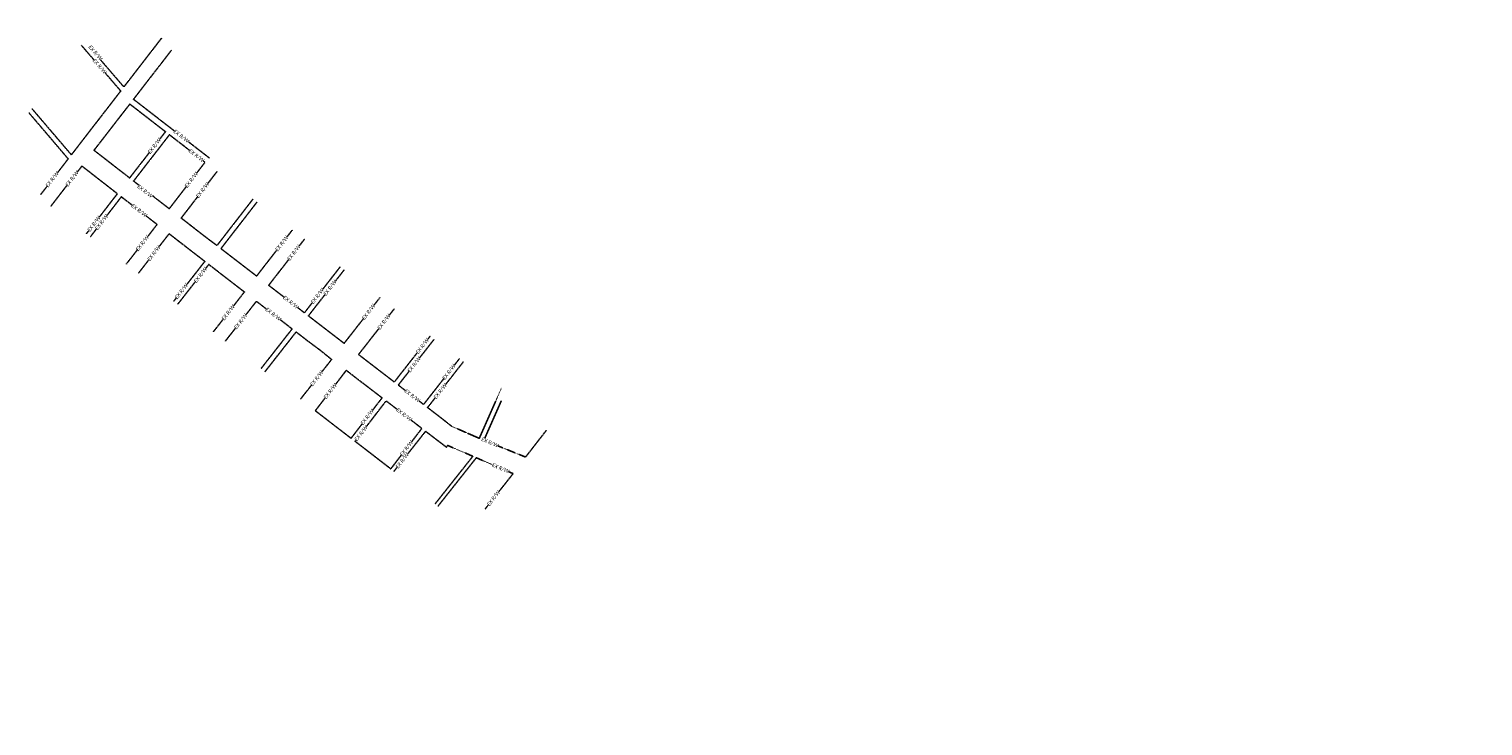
# Model space of a CAD drawing. Header units: feet. Extents: x 2205513 to 2210298, y 304740 to 307034.
import ezdxf

# ---------------------------------------------------------------- set-up
doc = ezdxf.new("R2010")
doc.units = ezdxf.units.FT
doc.header["$MEASUREMENT"] = 0
doc.set_wipeout_variables(frame=1)
doc.linetypes.add('DASHED', pattern=[0.75, 0.5, -0.25])
doc.layers.add('RW_X_Fee_RW', color=6, linetype='DASHED')
doc.styles.add('Slanted-Normal', font='calibrii.ttf', dxfattribs={"height": 0.14})

msp = doc.modelspace()

# ---------------------------------------------------------------- linework, layer by layer
at = {"layer": 'RW_X_Fee_RW', "ltscale": 0.8, "flags": 128}
for points in [[(2205685.3, 306980.9), (2205815, 306830.3)], [(2205735.4, 306948.1), (2205825.3, 306843.7), (2205950.2, 307005.3)], [(2205857, 306803), (2205981.8, 306964.4)], [(2205652.5, 306620.1), (2205683.1, 306659.7), (2205718.9, 306706), (2205771.4, 306773.9), (2205815, 306830.3)], [(2205727, 306635.1), (2205844.8, 306787.2)], [(2205844.8, 306787.2), (2205883.9, 306757), (2205923.1, 306726.6), (2205962.3, 306696.3)], [(2205857, 306803), (2206107.3, 306609.3)], [(2205513.3, 306758), (2205642.1, 306606.8)], [(2205523.6, 306771.3), (2205652.5, 306620.1)], [(2205844.3, 306544), (2205962.3, 306696.3)], [(2205857.3, 306533.9), (2205975.3, 306686.2)], [(2205975.3, 306686.2), (2206040.2, 306636), (2206092.3, 306595.7)], [(2205727, 306635.1), (2205766.1, 306604.8), (2205805.2, 306574.4), (2205844.3, 306544)], [(2205551.2, 306489.1), (2205642.1, 306606.8)], [(2205857.3, 306533.9), (2205922.5, 306483.2), (2205974.6, 306442.7), (2206092.3, 306595.7)], [(2206014.1, 306412), (2206131.7, 306565)], [(2205702.1, 306360.5), (2205804, 306492.1)], [(2205715.1, 306350.4), (2205817.1, 306481.9), (2205856.3, 306451.6), (2205895.5, 306421.3), (2205934.7, 306390.9)], [(2206014.1, 306412), (2206092.1, 306351.2), (2206131.7, 306321.5), (2206249.8, 306473.9)], [(2206144.8, 306311.4), (2206262.8, 306463.8)], [(2205832.7, 306259.8), (2205934.7, 306390.9)], [(2205872.3, 306229.2), (2205974.2, 306360.3)], [(2205974.2, 306360.3), (2206033, 306314.8), (2206052.6, 306299.7), (2206091.8, 306269.3)], [(2206144.8, 306311.4), (2206203.5, 306266.2), (2206262.2, 306221), (2206380.1, 306373)], [(2206302.5, 306191.3), (2206419.7, 306342.4)], [(2205989.7, 306138.7), (2206091.8, 306269.3)], [(2206002.8, 306128.6), (2206104.8, 306259.3)], [(2206104.8, 306259.3), (2206163.4, 306213.9), (2206222, 306168.6)], [(2206301.9, 306190.6), (2206360.9, 306145.2), (2206419.5, 306100.1), (2206537.3, 306251.4)], [(2206432.6, 306090), (2206550.3, 306241.3)], [(2206120.1, 306037.9), (2206222, 306168.6)], [(2206159.6, 306007.2), (2206261.5, 306138)], [(2206261.5, 306138), (2206308.6, 306101.6), (2206379.1, 306047.1)], [(2206432.6, 306090), (2206471.8, 306059.9), (2206511, 306029.7), (2206550.2, 305999.5), (2206668.1, 306150.2)], [(2206597.6, 305962.7), (2206715.6, 306113.5)], [(2206276.8, 305916.4), (2206379.1, 306047.1)], [(2206289.8, 305906.3), (2206392.2, 306037)], [(2206392.2, 306037), (2206430.8, 306007.1), (2206470.5, 305977.7), (2206509, 305946.5)], [(2206597.6, 305962.7), (2206636.9, 305932.5), (2206676.2, 305902.4), (2206715.4, 305872.3), (2206833.3, 306022.9)], [(2206728.5, 305862.2), (2206846.4, 306012.8)], [(2206406.7, 305815.8), (2206509, 305946.5)], [(2206811.8, 305798.3), (2206929.5, 305948.7)], [(2206823.4, 305786.3), (2206942.6, 305938.7)], [(2206455.4, 305777.6), (2206557.4, 305910.7)], [(2206557.4, 305910.7), (2206596.5, 305880.3)], [(2206596.5, 305880.3), (2206675.2, 305820.1)], [(2206573.1, 305687), (2206675.2, 305820.1)], [(2206728.5, 305862.2), (2206767.8, 305832.1), (2206811.8, 305798.3)], [(2206949.9, 305706.5), (2206995, 305686.8), (2207068.5, 305853.3)], [(2206586.2, 305677), (2206688.3, 305810.1)], [(2206688.3, 305810.1), (2206727.6, 305780), (2206766.9, 305749.6)], [(2206824.9, 305788.3), (2206854.7, 305765.4), (2206904.9, 305726.2)], [(2207010.3, 305680.6), (2207067.6, 305810.4)], [(2206703.9, 305586.4), (2206798.1, 305709)], [(2206714.2, 305578.3), (2206818.5, 305710.1)], [(2206818.5, 305710.1), (2206886.7, 305657.7), (2206891.2, 305663.4), (2206973.9, 305627.8)], [(2207010.3, 305680.6), (2207056, 305662.2), (2207094.3, 305646.6), (2207147.4, 305625.2)], [(2207147.4, 305625.2), (2207215.6, 305712.8)], [(2206850, 305471.3), (2206973.9, 305627.8)], [(2206859.4, 305463.8), (2206985.3, 305622.9)], [(2206985.3, 305622.9), (2207106.5, 305570.7)], [(2207014.4, 305454.3), (2207106.5, 305570.7)]]:
    msp.add_lwpolyline(points, dxfattribs=at)
at = {"layer": 'RW_X_Fee_RW', "ltscale": 0.8}
for points in [[(2205584.9, 306450.9), (2205687.2, 306583.2), (2205765.1, 306522.5), (2205804, 306492.1)], [(2206455.4, 305777.6), (2206494.7, 305747.4)], [(2206494.7, 305747.4), (2206573.1, 305687)], [(2206766.9, 305749.6), (2206806.2, 305719.5)], [(2206586.2, 305677), (2206625.3, 305646.9)], [(2206798.1, 305709), (2206806.2, 305719.5)], [(2206625.3, 305646.9), (2206664.7, 305616.6)], [(2206664.7, 305616.6), (2206703.9, 305586.4)]]:
    msp.add_lwpolyline(points, dxfattribs=at)
at = {"layer": 'RW_X_Fee_RW', "linetype": 'DASHED', "ltscale": 0.8}
msp.add_lwpolyline([(2206904.9, 305726.2), (2206949.9, 305706.5)], dxfattribs=at)

# ---------------------------------------------------------------- wipeouts: each hides what was drawn before it
for points in [[(2206444.2, 306952.9), (2206605.9, 306952.9), (2206605.9, 307034.2), (2206444.2, 307034.2)], [(2208314.1, 306831.5), (2207701.1, 304922.2), (2210298.4, 304740), (2210020, 305888.3)], [(2206608.2, 305511.8), (2206487.5, 305364.5), (2206689.1, 305244), (2206779.2, 305384.7)]]:
    msp.add_wipeout(points)

# ---------------------------------------------------------------- next in the draw order: texts
at = {"layer": 'RW_X_Fee_RW', "char_height": 12.5, "width": 56.654, "attachment_point": 5, "style": 'Slanted-Normal', "bg_fill": 3, "box_fill_scale": 1, "bg_fill_color": 256, "bg_fill_transparency": 0}
for insert, rotation in [((2205745.2, 306911.3), 310.7371), ((2206014.1, 306681.5), 322.4314), ((2205926, 306649.4), 52.4314), ((2205589.6, 306538.9), 52.4314), ((2206047.6, 306537.6), 52.4314), ((2205875.5, 306436.7), 322.4314), ((2205726.9, 306392.5), 52.4314), ((2205886.5, 306329), 52.4314), ((2206345.2, 306328), 52.4314), ((2206014.9, 306170.9), 52.4314), ((2206462.4, 306155.3), 52.4314), ((2206169, 306100.6), 52.4314), ((2206316.7, 306095.4), 322.4314), ((2206631.1, 306102.9), 52.4314), ((2206807.9, 305990.4), 52.4314), ((2206895.3, 305904.9), 52.4314), ((2206460.3, 305884.2), 52.4314), ((2206626.4, 305756.5), 52.4314), ((2206747.2, 305764.8), 322.4314), ((2206755.6, 305653.6), 52.4314), ((2207029.9, 305673.3), 336.6982), ((2207065.3, 305588.5), 336.6982), ((2207042.2, 305489.4), 52.4314)]:
    msp.add_mtext('{\\W0.9;EX R/W}', dxfattribs=dict(at, insert=insert, rotation=rotation))

# ---------------------------------------------------------------- next in the draw order: texts
for insert, rotation in [((2205731.5, 306956.2), 310.7371), ((2206064.1, 306617.5), 322.4314), ((2205655, 306541.7), 52.4314), ((2205895, 306499.8), 322.4314), ((2206084.7, 306503.9), 52.4314), ((2205752.1, 306398), 52.4314), ((2205924.2, 306296), 52.4314), ((2206384.9, 306297.6), 52.4314), ((2206077.6, 306224.4), 52.4314), ((2206503.9, 306181.7), 52.4314), ((2206374.7, 306134.5), 322.4314), ((2206209.9, 306071.8), 52.4314), ((2206681.5, 306069.9), 52.4314), ((2206781, 305929.3), 52.4314), ((2206504.7, 305841.8), 52.4314), ((2206866.8, 305841.8), 52.4314), ((2206774.6, 305826.9), 322.4314), ((2206606.2, 305703.1), 52.4314), ((2206741.8, 305613.2), 52.4314)]:
    msp.add_mtext('{\\W0.9;EX R/W}', dxfattribs=dict(at, insert=insert, rotation=rotation))

doc.saveas('drawing.dxf')
